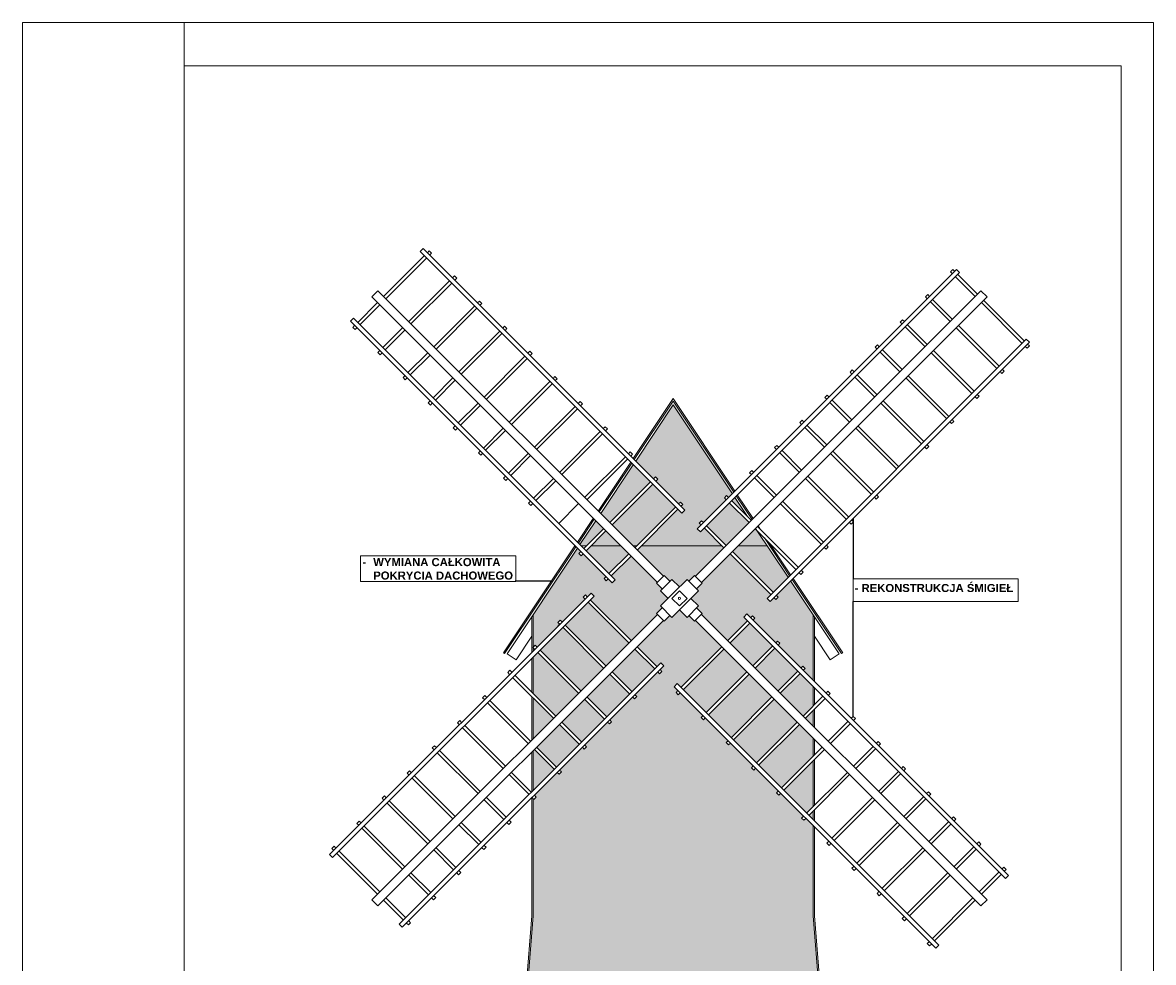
# Model space of a CAD drawing. Header units: millimetres. Extents: x -80660 to 263001, y 590205 to 619905.
# Tile 62 of 64: x 217991 to 238991, y 602447 to 619905. Entities that reach past the tile are written whole.
import ezdxf

# ---------------------------------------------------------------- set-up
doc = ezdxf.new("R2010")
doc.units = ezdxf.units.MM
for name, color, linetype, lineweight in [('l.c. 20', 55, 'Continuous', 20), ('l.c. 5', 8, 'Continuous', 5), ('l.c.9', 3, 'Continuous', 9), ('l.k.k 15', 1, 'Continuous', 15)]:
    doc.layers.add(name, color=color, linetype=linetype, lineweight=lineweight)
doc.styles.add('styl1', font='arial.ttf')
doc.dimstyles.new('stefan', dxfattribs={"dimtxt": 80, "dimasz": 60, "dimexe": 35, "dimexo": 0, "dimgap": 10, "dimtad": 1, "dimdec": 1, "dimlfac": 0.1, "dimtxsty": 'styl1', "dimblk": 'ARCHTICK', "dimcen": 2.5, "dimdle": 25, "dimadec": 0, "dimazin": 0, "dimtfac": 1, "dimtdec": 1, "dimtmove": 0, "dimatfit": 3, "dimfxl": 1, "dimarcsym": 0})

# ---------------------------------------------------------------- blocks, each defined once
blk = doc.blocks.new('_ArchTick')
at = {"color": 0, "const_width": 0.15}
blk.add_lwpolyline([(-0.5, -0.5), (0.5, 0.5)], dxfattribs=at)

msp = doc.modelspace()

# ---------------------------------------------------------------- hatches: boundary and pattern name
at = {"layer": 'l.c. 5'}
h = msp.add_hatch(dxfattribs=at)
h.set_pattern_fill('AR-RSHKE', color=0, scale=0.5, style=0)
h.set_pattern_definition([(0, (70250.2, -46070.67), (323.85, 152.4), [76.2, -63.5, 88.9, -38.1, 114.3, -50.8]), (0, (70326.4, -46064.32), (323.85, 152.4), [63.5, -241.3, 50.8, -76.2]), (0, (70478.8, -46080.2), (323.85, 152.4), [38.1, -393.7]), (90, (70250.2, -46070.67), (-107.95, 152.4), [146.05, -463.55]), (90, (70326.4, -46070.67), (-107.95, 152.4), [142.875, -466.725]), (90, (70389.9, -46070.67), (-107.95, 152.4), [133.35, -476.25]), (90, (70478.8, -46080.2), (-107.95, 152.4), [146.05, -463.55]), (90, (70516.9, -46080.2), (-107.95, 152.4), [146.05, -463.55]), (90, (70631.2, -46070.67), (-107.95, 152.4), [139.7, -469.9])])
h.paths.add_polyline_path([(230071.94, 612802.21), (229377.21, 611760.51), (229708.23, 611429.49), (229743.59, 611464.84), (229786.01, 611422.42), (229750.66, 611387.06), (230174.92, 610962.8), (230210.28, 610998.15), (230252.7, 610955.72), (230217.35, 610920.37), (230288.06, 610849.66), (230231.49, 610793.09), (230160.78, 610863.8), (229482.25, 610185.27), (230980.73, 610185.27), (230648.68, 610517.32), (230577.97, 610446.61), (230521.4, 610503.18), (230592.11, 610573.89), (230556.76, 610609.24), (230599.18, 610651.67), (230634.54, 610616.31), (231058.8, 611040.58), (231023.45, 611075.93), (231065.88, 611118.36), (231101.23, 611083), (231171.59, 611153.36)])
h.paths.add_polyline_path([(229651.66, 611372.92), (229331.95, 611692.63), (228726.53, 610784.85), (228895.06, 610616.31)])
h.paths.add_polyline_path([(230118.35, 610906.23), (229694.09, 611330.49), (228937.48, 610573.89), (229326.1, 610185.27), (229397.4, 610185.27)])
h.paths.add_polyline_path([(228781.92, 610503.18), (228636, 610649.1), (228341.77, 610207.93), (228364.43, 610185.27), (228464.02, 610185.27)])
h.paths.add_polyline_path([(228824.35, 610460.75), (228548.87, 610185.27), (229099.82, 610185.27)])
h.paths.add_polyline_path([(231483.07, 610616.31), (231115.37, 610984.01), (230691.11, 610559.75), (231058.8, 610192.05)])
h.paths.add_polyline_path([(231216.85, 611085.49), (231157.8, 611026.44), (231453.32, 610730.91)])
h.paths.add_polyline_path([(231623.22, 610476.16), (231596.21, 610503.18), (231278.3, 610185.27), (231817.22, 610185.27)])
h.paths.add_polyline_path([(231817.22, 610185.27), (231278.3, 610185.27), (231171.94, 610078.91), (231928.55, 609322.31), (232207.02, 609600.79)])
h.paths.add_polyline_path([(231016.38, 610149.62), (230980.73, 610185.27), (229482.25, 610185.27), (229404.17, 610107.2), (229892.08, 609619.29), (229906.22, 609633.44), (230012.29, 609527.37), (230047.64, 609562.72), (230189.06, 609421.3), (230330.48, 609562.72), (230365.84, 609527.37), (230471.91, 609633.44), (230486.05, 609619.29)])
h.paths.add_polyline_path([(229248.61, 610036.49), (229099.82, 610185.27), (228548.87, 610185.27), (228456.65, 610093.05), (228880.92, 609668.79)])
h.paths.add_polyline_path([(228937.48, 609499.08), (228866.77, 609569.8), (228831.42, 609534.44), (228788.99, 609576.87), (228824.35, 609612.22), (228400.08, 610036.49), (228364.73, 610001.13), (228322.3, 610043.56), (228357.66, 610078.91), (228296.51, 610140.06), (227471.94, 608903.67), (227471.94, 608302.24), (227509.13, 608339.43), (227544.48, 608304.07), (227930.55, 608690.14), (227964.73, 608732.35), (227933.39, 608763.69), (227975.82, 608806.12), (228011.17, 608770.76), (228435.44, 609195.03), (228400.08, 609230.38), (228442.51, 609272.81), (228477.86, 609237.46), (228548.58, 609308.17), (228605.14, 609251.6), (228534.43, 609180.89), (229291.04, 608424.28), (229778.94, 608912.19), (229764.8, 608926.33), (229870.86, 609032.39), (229835.51, 609067.75), (229976.93, 609209.17), (229835.51, 609350.59), (229870.86, 609385.95), (229764.8, 609492.01), (229778.94, 609506.16), (229291.04, 609994.06), (228923.34, 609626.36), (228994.05, 609555.65)])
h.paths.add_polyline_path([(232252.29, 609532.91), (231985.11, 609265.74), (232020.47, 609230.38), (231978.04, 609187.96), (231942.69, 609223.31), (231871.98, 609152.6), (231815.41, 609209.17), (231886.12, 609279.88), (231129.52, 610036.49), (230599.18, 609506.16), (230613.33, 609492.01), (230507.26, 609385.95), (230542.62, 609350.59), (230401.2, 609209.17), (230542.62, 609067.75), (230507.26, 609032.39), (230613.33, 608926.33), (230599.18, 608912.19), (231087.09, 608424.28), (231454.78, 608791.98), (231384.07, 608862.69), (231440.64, 608919.26), (231511.35, 608848.55), (231546.71, 608883.9), (231589.13, 608841.48), (231553.78, 608806.12), (231978.04, 608381.86), (232013.4, 608417.21), (232055.82, 608374.79), (232020.47, 608339.43), (232444.73, 607915.17), (232480.09, 607950.52), (232522.52, 607908.09), (232487.16, 607872.74), (232671.94, 607687.96), (232671.94, 608903.67)])
h.paths.add_polyline_path([(230486.05, 608799.05), (230471.91, 608784.91), (230365.84, 608890.97), (230330.48, 608855.62), (230189.06, 608997.04), (230047.64, 608855.62), (230012.29, 608890.97), (229906.22, 608784.91), (229892.08, 608799.05), (229404.17, 608311.15), (229771.87, 607943.45), (229842.58, 608014.16), (229899.15, 607957.59), (229828.44, 607886.88), (229863.79, 607851.53), (229821.37, 607809.1), (229786.01, 607844.45), (229361.75, 607420.19), (229397.1, 607384.84), (229354.68, 607342.41), (229319.32, 607377.76), (228895.06, 606953.5), (228930.41, 606918.15), (228887.99, 606875.72), (228852.63, 606911.07), (228428.37, 606486.81), (228463.72, 606451.45), (228421.3, 606409.03), (228385.94, 606444.38), (227961.68, 606020.12), (227997.03, 605984.76), (227954.61, 605942.34), (227919.25, 605977.69), (227494.99, 605553.43), (227530.34, 605518.07), (227487.92, 605475.65), (227471.94, 605491.62), (227471.94, 603314.13), (227171.94, 599546.13), (232971.86, 599546.13), (232671.94, 603314.13), (232671.94, 604986.81), (232536.66, 605122.09), (232501.3, 605086.74), (232458.88, 605129.16), (232494.23, 605164.52), (232069.97, 605588.78), (232034.61, 605553.43), (231992.19, 605595.86), (232027.54, 605631.21), (231603.28, 606055.47), (231567.92, 606020.12), (231525.49, 606062.55), (231560.85, 606097.9), (231136.59, 606522.17), (231101.23, 606486.81), (231058.8, 606529.24), (231094.16, 606564.59), (230669.9, 606988.86), (230634.54, 606953.5), (230592.11, 606995.93), (230627.47, 607031.28), (230203.21, 607455.55), (230167.85, 607420.19), (230125.42, 607462.62), (230160.78, 607497.97), (230090.07, 607568.68), (230146.64, 607625.25), (230217.35, 607554.54), (230973.95, 608311.15)])
h.paths.add_polyline_path([(228492.01, 609138.46), (228067.74, 608714.2), (228824.35, 607957.59), (229248.61, 608381.86)])
h.paths.add_polyline_path([(229729.44, 607901.02), (229361.75, 608268.72), (228937.48, 607844.45), (229305.18, 607476.76)], flags=17)
h.paths.add_polyline_path([(228025.32, 608671.77), (227601.05, 608247.51), (228357.66, 607490.9), (228781.92, 607915.17)], flags=17)
h.paths.add_polyline_path([(228895.06, 607802.03), (228470.79, 607377.76), (228838.49, 607010.07), (229262.75, 607434.33)], flags=17)
h.paths.add_polyline_path([(227558.63, 608205.08), (227471.94, 608118.39), (227471.94, 607443.24), (227890.97, 607024.21), (228315.23, 607448.48)], flags=17)
h.paths.add_polyline_path([(228796.06, 606967.64), (228428.37, 607335.34), (228004.1, 606911.07), (228371.8, 606543.38)], flags=17)
h.paths.add_polyline_path([(227471.94, 607358.38), (227471.94, 606605.19), (227848.54, 606981.78)], flags=17)
h.paths.add_polyline_path([(228329.37, 606500.95), (227961.68, 606868.65), (227537.41, 606444.38), (227905.11, 606076.69)], flags=17)
h.paths.add_polyline_path([(227494.99, 606401.96), (227471.94, 606378.91), (227471.94, 605643.52), (227862.68, 606034.26)], flags=17)
h.paths.add_polyline_path([(231921.47, 608325.29), (231497.21, 608749.55), (231129.52, 608381.86), (231553.78, 607957.59)], flags=17)
h.paths.add_polyline_path([(231963.9, 608282.86), (231596.21, 607915.17), (232020.47, 607490.9), (232388.17, 607858.6)], flags=17)
h.paths.add_polyline_path([(232671.94, 607574.82), (232430.59, 607816.17), (232062.9, 607448.48), (232487.16, 607024.21), (232671.94, 607208.99)], flags=17)
h.paths.add_polyline_path([(232671.94, 607124.14), (232529.59, 606981.78), (232671.94, 606839.43)], flags=17)
h.paths.add_polyline_path([(232671.94, 606613.16), (232416.45, 606868.65), (231659.85, 606112.04), (232084.11, 605687.78), (232671.94, 606275.61)], flags=17)
h.paths.add_polyline_path([(232671.94, 606190.76), (232126.54, 605645.35), (232550.8, 605221.09), (232671.94, 605342.23)], flags=17)
h.paths.add_polyline_path([(232671.94, 605257.38), (232593.23, 605178.66), (232671.94, 605099.95)], flags=17)
h.paths.add_polyline_path([(232374.02, 606911.07), (231949.76, 607335.34), (231193.15, 606578.73), (231617.42, 606154.47)], flags=17)
h.paths.add_polyline_path([(231907.33, 607377.76), (231483.07, 607802.03), (230726.46, 607045.42), (231150.73, 606621.16)], flags=17)
h.paths.add_polyline_path([(231016.38, 608268.72), (230259.77, 607512.11), (230684.04, 607087.85), (231440.64, 607844.45)], flags=17)

# ---------------------------------------------------------------- linework, layer by layer
at = {"layer": 'l.c. 20', "color": 0}
for p, q in [((224475.64, 614809.46), (224588.78, 614922.59)), ((229892.08, 609619.29), (224588.78, 614922.59)), ((230486.05, 609619.29), (235789.35, 614922.59)), ((235902.49, 614809.46), (235789.35, 614922.59)), ((229778.94, 609506.16), (224475.64, 614809.46)), ((230599.18, 609506.16), (235902.49, 614809.46)), ((229764.8, 609492.01), (229906.22, 609633.44)), ((229764.8, 609492.01), (229906.22, 609633.44)), ((230012.29, 609527.37), (229906.22, 609633.44)), ((230012.29, 609527.37), (229906.22, 609633.44)), ((230365.84, 609527.37), (230471.91, 609633.44)), ((230365.84, 609527.37), (230471.91, 609633.44)), ((230613.33, 609492.01), (230471.91, 609633.44)), ((229870.86, 609385.95), (229764.8, 609492.01)), ((229870.86, 609385.95), (229764.8, 609492.01)), ((229835.51, 609350.59), (230047.64, 609562.72)), ((229835.51, 609350.59), (230047.64, 609562.72)), ((230189.06, 609421.3), (230047.64, 609562.72)), ((230189.06, 609421.3), (230047.64, 609562.72)), ((230083, 609315.24), (230330.48, 609562.72)), ((230083, 609315.24), (230330.48, 609562.72)), ((230542.62, 609350.59), (230330.48, 609562.72)), ((230542.62, 609350.59), (230330.48, 609562.72)), ((230507.26, 609385.95), (230613.33, 609492.01)), ((230507.26, 609385.95), (230613.33, 609492.01)), ((229976.93, 609209.17), (229835.51, 609350.59)), ((229976.93, 609209.17), (229835.51, 609350.59)), ((229835.51, 609067.75), (230083, 609315.24)), ((229835.51, 609067.75), (230083, 609315.24)), ((230047.64, 609209.17), (230189.06, 609350.59)), ((230047.64, 609209.17), (230189.06, 609350.59)), ((230330.48, 609209.17), (230189.06, 609350.59)), ((230330.48, 609209.17), (230189.06, 609350.59)), ((230295.13, 609103.11), (230542.62, 609350.59)), ((230295.13, 609103.11), (230542.62, 609350.59)), ((229764.8, 608926.33), (229870.86, 609032.39)), ((229764.8, 608926.33), (229870.86, 609032.39)), ((230047.64, 608855.62), (229835.51, 609067.75)), ((230047.64, 608855.62), (229835.51, 609067.75)), ((230189.06, 609067.75), (230047.64, 609209.17)), ((230189.06, 609067.75), (230047.64, 609209.17)), ((230047.64, 608855.62), (230295.13, 609103.11)), ((230047.64, 608855.62), (230295.13, 609103.11)), ((230189.06, 609067.75), (230330.48, 609209.17)), ((230189.06, 609067.75), (230330.48, 609209.17)), ((230330.48, 608855.62), (230542.62, 609067.75)), ((230330.48, 608855.62), (230542.62, 609067.75)), ((230542.62, 609067.75), (230401.2, 609209.17)), ((230542.62, 609067.75), (230401.2, 609209.17)), ((230613.33, 608926.33), (230507.26, 609032.39)), ((230613.33, 608926.33), (230507.26, 609032.39)), ((224475.64, 603608.89), (229778.94, 608912.19)), ((224588.78, 603495.75), (229892.08, 608799.05)), ((229906.22, 608784.91), (229764.8, 608926.33)), ((229906.22, 608784.91), (229764.8, 608926.33)), ((229906.22, 608784.91), (230012.29, 608890.97)), ((229906.22, 608784.91), (230012.29, 608890.97)), ((230330.48, 608855.62), (230189.06, 608997.04)), ((230330.48, 608855.62), (230189.06, 608997.04)), ((230471.91, 608784.91), (230365.84, 608890.97)), ((230471.91, 608784.91), (230365.84, 608890.97)), ((230471.91, 608784.91), (230613.33, 608926.33)), ((230471.91, 608784.91), (230613.33, 608926.33)), ((235789.35, 603495.75), (230486.05, 608799.05)), ((235902.49, 603608.89), (230599.18, 608912.19)), ((227930.55, 608690.14), (227964.73, 608732.35)), ((224588.78, 603495.75), (224475.64, 603608.89)), ((235789.35, 603495.75), (235902.49, 603608.89))]:
    msp.add_line(p, q, dxfattribs=at)
msp.add_circle((230189.06, 609209.17), 20, dxfattribs=at)
msp.add_circle((230189.06, 609209.17), 20, dxfattribs=at)
at = {"layer": 'l.c.9', "color": 0}
for p, q in [((217991.11, 619904.52), (217991.11, 590204.52)), ((217991.11, 619904.52), (238991.11, 619904.52)), ((220991.11, 619904.52), (220991.11, 590204.52)), ((238991.11, 619904.52), (238991.11, 590204.52)), ((220991.11, 619104.52), (238391.11, 619104.52)), ((238391.11, 619104.52), (238391.11, 590804.52)), ((225451.45, 615573.13), (224694.84, 614816.53)), ((225493.87, 615530.71), (224737.27, 614774.1)), ((225430.23, 615707.48), (225373.67, 615650.91)), ((230231.49, 610793.09), (225373.67, 615650.91)), ((230288.06, 610849.66), (225430.23, 615707.48)), ((225543.37, 615665.06), (225508.02, 615629.7)), ((225585.8, 615622.63), (225543.37, 615665.06)), ((225585.8, 615622.63), (225550.44, 615587.27)), ((230521.4, 610503.18), (235336.8, 615318.57)), ((235223.66, 615276.15), (235266.09, 615318.57)), ((235266.09, 615318.57), (235301.45, 615283.22)), ((235336.8, 615318.57), (235393.37, 615262.01)), ((225918.14, 615106.44), (225161.53, 614349.84)), ((226010.06, 615198.37), (225974.71, 615163.01)), ((226052.49, 615155.94), (226010.06, 615198.37)), ((226052.49, 615155.94), (226017.13, 615120.58)), ((230577.97, 610446.61), (235393.37, 615262.01)), ((235223.66, 615276.15), (235259.02, 615240.79)), ((235315.59, 615184.22), (235683.28, 614816.53)), ((235358.01, 615226.65), (235725.71, 614858.95)), ((225960.56, 615064.02), (225203.96, 614307.41)), ((224581.71, 614703.39), (224214.01, 614335.7)), ((226476.75, 614731.68), (226441.4, 614696.32)), ((226519.18, 614689.25), (226476.75, 614731.68)), ((226519.18, 614689.25), (226483.82, 614653.89)), ((234756.97, 614809.46), (234799.4, 614851.88)), ((234756.97, 614809.46), (234792.33, 614774.1)), ((234799.4, 614851.88), (234834.75, 614816.53)), ((234848.9, 614717.53), (235216.59, 614349.84)), ((234891.32, 614759.96), (235259.02, 614392.26)), ((235796.42, 614703.39), (236553.02, 613946.79)), ((235838.85, 614745.82), (236595.45, 613989.21)), ((224624.13, 614660.96), (224256.44, 614293.27)), ((226384.83, 614639.75), (225628.22, 613883.15)), ((226427.25, 614597.32), (225670.65, 613840.72)), ((224136.23, 614413.48), (224079.66, 614356.91)), ((228937.48, 609499.08), (224079.66, 614356.91)), ((224157.44, 614279.13), (224122.09, 614243.77)), ((228994.05, 609555.65), (224136.23, 614413.48)), ((226943.44, 614264.98), (226908.09, 614229.63)), ((226985.87, 614222.56), (226943.44, 614264.98)), ((234290.28, 614342.77), (234332.71, 614385.19)), ((234290.28, 614342.77), (234325.64, 614307.41)), ((234332.71, 614385.19), (234368.06, 614349.84)), ((234382.21, 614250.84), (234749.9, 613883.15)), ((234424.63, 614293.27), (234792.33, 613925.57)), ((235372.16, 614279.13), (236128.76, 613522.52)), ((224164.51, 614201.34), (224122.09, 614243.77)), ((224199.87, 614236.7), (224164.51, 614201.34)), ((225048.4, 614236.7), (224680.7, 613869)), ((225090.82, 614194.27), (224723.13, 613826.58)), ((226851.52, 614173.06), (226094.91, 613416.46)), ((226893.95, 614130.63), (226137.34, 613374.03)), ((226985.87, 614222.56), (226950.51, 614187.2)), ((235329.73, 614236.7), (236086.33, 613480.1)), ((231815.41, 609209.17), (236630.81, 614024.57)), ((231871.98, 609152.6), (236687.37, 613968)), ((233823.59, 613876.08), (233866.02, 613918.5)), ((233823.59, 613876.08), (233858.95, 613840.72)), ((233866.02, 613918.5), (233901.37, 613883.15)), ((236609.59, 613890.22), (236644.95, 613854.86)), ((236630.81, 614024.57), (236687.37, 613968)), ((236644.95, 613854.86), (236687.37, 613897.29)), ((236652.02, 613932.64), (236687.37, 613897.29)), ((224624.13, 613812.44), (224588.78, 613777.08)), ((224631.2, 613734.65), (224588.78, 613777.08)), ((224666.56, 613770.01), (224631.2, 613734.65)), ((225515.09, 613770.01), (225147.39, 613402.31)), ((225557.51, 613727.58), (225189.82, 613359.89)), ((227318.21, 613706.37), (226561.61, 612949.77)), ((227360.64, 613663.94), (226604.03, 612907.34)), ((227410.13, 613798.29), (227374.78, 613762.94)), ((227452.56, 613755.87), (227410.13, 613798.29)), ((227452.56, 613755.87), (227417.2, 613720.51)), ((233915.52, 613784.15), (234283.21, 613416.46)), ((233957.94, 613826.58), (234325.64, 613458.88)), ((234863.04, 613770.01), (235619.64, 613013.41)), ((234905.47, 613812.44), (235662.07, 613055.83)), ((233356.9, 613409.39), (233399.33, 613451.81)), ((233399.33, 613451.81), (233434.68, 613416.46)), ((236142.9, 613423.53), (236178.26, 613388.17)), ((236178.26, 613388.17), (236220.68, 613430.6)), ((236185.33, 613465.95), (236220.68, 613430.6)), ((225090.82, 613345.75), (225055.47, 613310.39)), ((225097.89, 613267.96), (225055.47, 613310.39)), ((225133.25, 613303.32), (225097.89, 613267.96)), ((225981.78, 613303.32), (225614.08, 612935.62)), ((226024.2, 613260.89), (225656.51, 612893.2)), ((227784.9, 613239.68), (227028.3, 612483.08)), ((227876.82, 613331.6), (227841.47, 613296.25)), ((227919.25, 613289.18), (227876.82, 613331.6)), ((227919.25, 613289.18), (227883.89, 613253.82)), ((233356.9, 613409.39), (233392.26, 613374.03)), ((233448.83, 613317.46), (233816.52, 612949.77)), ((233491.25, 613359.89), (233858.95, 612992.19)), ((234396.35, 613303.32), (235152.95, 612546.72)), ((234438.77, 613345.75), (235195.38, 612589.14)), ((227827.33, 613197.25), (227070.72, 612440.65)), ((235718.64, 612999.26), (235753.99, 612963.91)), ((225557.51, 612879.06), (225522.16, 612843.7)), ((225564.58, 612801.27), (225522.16, 612843.7)), ((225599.94, 612836.63), (225564.58, 612801.27)), ((226448.47, 612836.63), (226080.77, 612468.93)), ((226490.89, 612794.2), (226123.2, 612426.51)), ((228343.51, 612864.91), (228308.16, 612829.56)), ((228385.94, 612822.49), (228343.51, 612864.91)), ((228385.94, 612822.49), (228350.59, 612787.13)), ((229330.34, 611807.38), (230071.94, 612919.36)), ((229348.37, 611789.35), (230071.94, 612874.3)), ((229377.21, 611760.51), (230071.94, 612802.21)), ((231218.46, 611200.23), (230071.94, 612919.36)), ((231200.43, 611182.2), (230071.94, 612874.3)), ((231171.59, 611153.36), (230071.94, 612802.21)), ((232890.21, 612942.69), (232932.64, 612985.12)), ((232890.21, 612942.69), (232925.57, 612907.34)), ((232932.64, 612985.12), (232967.99, 612949.77)), ((232982.13, 612850.77), (233349.83, 612483.08)), ((233024.56, 612893.2), (233392.26, 612525.5)), ((233929.66, 612836.63), (234686.26, 612080.02)), ((233972.08, 612879.06), (234728.69, 612122.45)), ((235676.21, 612956.84), (235711.57, 612921.48)), ((235711.57, 612921.48), (235753.99, 612963.91)), ((228251.59, 612772.99), (227494.99, 612016.38)), ((228294.02, 612730.56), (227537.41, 611973.96)), ((226024.2, 612412.36), (225988.85, 612377.01)), ((226031.28, 612334.58), (225988.85, 612377.01)), ((226066.63, 612369.94), (226031.28, 612334.58)), ((226915.16, 612369.94), (226547.46, 612002.24)), ((228810.2, 612398.22), (228774.85, 612362.87)), ((228852.63, 612355.8), (228810.2, 612398.22)), ((232423.52, 612476), (232465.95, 612518.43)), ((232423.52, 612476), (232458.88, 612440.65)), ((232465.95, 612518.43), (232501.3, 612483.08)), ((232515.44, 612384.08), (232883.14, 612016.38)), ((232557.87, 612426.51), (232925.57, 612058.81)), ((233462.97, 612369.94), (234219.57, 611613.33)), ((233505.39, 612412.36), (234262, 611655.76)), ((235209.52, 612490.15), (235244.88, 612454.79)), ((235244.88, 612454.79), (235287.3, 612497.22)), ((235251.95, 612532.57), (235287.3, 612497.22)), ((226957.59, 612327.51), (226589.89, 611959.82)), ((228718.28, 612306.3), (227961.68, 611549.69)), ((228760.71, 612263.87), (228004.1, 611507.27)), ((228852.63, 612355.8), (228817.28, 612320.44)), ((226490.89, 611945.67), (226455.54, 611910.32)), ((231956.83, 612009.31), (231999.26, 612051.74)), ((231956.83, 612009.31), (231992.19, 611973.96)), ((231999.26, 612051.74), (232034.61, 612016.38)), ((232091.18, 611959.82), (232458.88, 611592.12)), ((233038.7, 611945.67), (233795.31, 611189.07)), ((234742.83, 612023.46), (234778.19, 611988.1)), ((234778.19, 611988.1), (234820.61, 612030.53)), ((234785.26, 612065.88), (234820.61, 612030.53)), ((226497.97, 611867.89), (226455.54, 611910.32)), ((226533.32, 611903.25), (226497.97, 611867.89)), ((227381.85, 611903.25), (227014.15, 611535.55)), ((227424.28, 611860.82), (227056.58, 611493.13)), ((229184.97, 611839.61), (228428.37, 611083)), ((229227.4, 611797.18), (228470.79, 611040.58)), ((228679.66, 610831.72), (229285.08, 611739.5)), ((229276.9, 611931.53), (229241.54, 611896.18)), ((229319.32, 611889.11), (229276.9, 611931.53)), ((229319.32, 611889.11), (229283.97, 611853.75)), ((232048.75, 611917.39), (232416.45, 611549.69)), ((232996.28, 611903.25), (233752.88, 611146.64)), ((228697.68, 610813.69), (229303.1, 611721.48)), ((228726.53, 610784.85), (229331.95, 611692.63)), ((231490.14, 611542.62), (231532.57, 611585.05)), ((231490.14, 611542.62), (231525.49, 611507.27)), ((231532.57, 611585.05), (231567.92, 611549.69)), ((226957.59, 611478.98), (226922.23, 611443.63)), ((226964.66, 611401.2), (226922.23, 611443.63)), ((227000.01, 611436.56), (226964.66, 611401.2)), ((227848.54, 611436.56), (227480.84, 611068.86)), ((227890.97, 611394.13), (227523.27, 611026.44)), ((229651.66, 611372.92), (228895.06, 610616.31)), ((229694.09, 611330.49), (228937.48, 610573.89)), ((229743.59, 611464.84), (229708.23, 611429.49)), ((229786.01, 611422.42), (229743.59, 611464.84)), ((229786.01, 611422.42), (229750.66, 611387.06)), ((231582.06, 611450.7), (231949.76, 611083)), ((231624.49, 611493.13), (231992.19, 611125.43)), ((232529.59, 611436.56), (233286.19, 610679.95)), ((232572.01, 611478.98), (233328.62, 610722.38)), ((231023.45, 611075.93), (231065.88, 611118.36)), ((231065.88, 611118.36), (231101.23, 611083)), ((231539.92, 610673.16), (231245.69, 611114.33)), ((231557.94, 610691.19), (231263.72, 611132.36)), ((233851.88, 611132.5), (233887.23, 611097.15)), ((227424.28, 611012.29), (227388.92, 610976.94)), ((227431.35, 610934.51), (227388.92, 610976.94)), ((227466.7, 610969.87), (227431.35, 610934.51)), ((228315.23, 610969.87), (227947.53, 610602.17)), ((230118.35, 610906.23), (229361.75, 610149.62)), ((230210.28, 610998.15), (230174.92, 610962.8)), ((230210.28, 610998.15), (230252.7, 610955.72)), ((230252.7, 610955.72), (230217.35, 610920.37)), ((231023.45, 611075.93), (231058.8, 611040.58)), ((231115.37, 610984.01), (231483.07, 610616.31)), ((231157.8, 611026.44), (231525.49, 610658.74)), ((231453.32, 610730.91), (231216.85, 611085.49)), ((232062.9, 610969.87), (232819.5, 610213.26)), ((232105.32, 611012.29), (232861.93, 610255.69)), ((233809.45, 611090.08), (233844.81, 611054.72)), ((233844.81, 611054.72), (233887.23, 611097.15)), ((228294.9, 610254.8), (228589.13, 610695.97)), ((230160.78, 610863.8), (229404.17, 610107.2)), ((230288.06, 610849.66), (230231.49, 610793.09)), ((228312.93, 610236.78), (228607.15, 610677.94)), ((228341.77, 610207.93), (228636, 610649.1)), ((228781.92, 610503.18), (228414.22, 610135.48)), ((230521.4, 610503.18), (230577.97, 610446.61)), ((230599.18, 610651.67), (230556.76, 610609.24)), ((230556.76, 610609.24), (230592.11, 610573.89)), ((230599.18, 610651.67), (230634.54, 610616.31)), ((230648.68, 610517.32), (231016.38, 610149.62)), ((230691.11, 610559.75), (231058.8, 610192.05)), ((231596.21, 610503.18), (232352.81, 609746.57)), ((232207.02, 609600.79), (231601.6, 610508.57)), ((231638.63, 610545.6), (232395.24, 609789)), ((231687.89, 610496.35), (231648.47, 610555.45)), ((233342.76, 610623.38), (233378.11, 610588.03)), ((233378.11, 610588.03), (233420.54, 610630.46)), ((233385.19, 610665.81), (233420.54, 610630.46)), ((228824.35, 610460.75), (228456.65, 610093.05)), ((232235.87, 609629.63), (231767.57, 610331.81)), ((226921.94, 608196.13), (228249.64, 610186.93)), ((226942.74, 608182.26), (228267.66, 610168.9)), ((226989.89, 608180.87), (228296.51, 610140.06)), ((228357.66, 610078.91), (228322.3, 610043.56)), ((228464.02, 610185.27), (228364.43, 610185.27)), ((229099.82, 610185.27), (228548.87, 610185.27)), ((229397.4, 610185.27), (229326.1, 610185.27)), ((230980.73, 610185.27), (229482.25, 610185.27)), ((231171.94, 610078.91), (231928.55, 609322.31)), ((231817.22, 610185.27), (231278.3, 610185.27)), ((232253.89, 609647.66), (231857.79, 610241.6)), ((232876.07, 610156.69), (232911.42, 610121.34)), ((232911.42, 610121.34), (232953.85, 610163.77)), ((232918.5, 610199.12), (232953.85, 610163.77)), ((228364.73, 610001.13), (228322.3, 610043.56)), ((228400.08, 610036.49), (228364.73, 610001.13)), ((229248.61, 610036.49), (228880.92, 609668.79)), ((229291.04, 609994.06), (228923.34, 609626.36)), ((231129.52, 610036.49), (231886.12, 609279.88)), ((230471.91, 609633.44), (230613.33, 609492.01)), ((232409.38, 609690), (232444.73, 609654.65)), ((232444.73, 609654.65), (232487.16, 609697.07)), ((232451.8, 609732.43), (232487.16, 609697.07)), ((228824.35, 609612.22), (228788.99, 609576.87)), ((228788.99, 609576.87), (228831.42, 609534.44)), ((228866.77, 609569.8), (228831.42, 609534.44)), ((228994.05, 609555.65), (228937.48, 609499.08)), ((233153.99, 608180.87), (232252.29, 609532.91)), ((233201.14, 608182.26), (232281.13, 609561.76)), ((233221.94, 608196.13), (232299.16, 609579.78)), ((223690.75, 604450.34), (228548.58, 609308.17)), ((223747.32, 604393.77), (228605.14, 609251.6)), ((228400.08, 609230.38), (228442.51, 609272.81)), ((228435.44, 609195.03), (228400.08, 609230.38)), ((228477.86, 609237.46), (228442.51, 609272.81)), ((228605.14, 609251.6), (228548.58, 609308.17)), ((231942.69, 609223.31), (231978.04, 609187.96)), ((232020.47, 609230.38), (231978.04, 609187.96)), ((231985.11, 609265.74), (232020.47, 609230.38)), ((229248.61, 608381.86), (228492.01, 609138.46)), ((229291.04, 608424.28), (228534.43, 609180.89)), ((231815.41, 609209.17), (231871.98, 609152.6)), ((227446.94, 608206.53), (227446.94, 608866.19)), ((227471.94, 608231.53), (227471.94, 608903.67)), ((227975.82, 608806.12), (227933.39, 608763.69)), ((228011.17, 608770.76), (227975.82, 608806.12)), ((231087.09, 608424.28), (231454.78, 608791.98)), ((231384.07, 608862.69), (231440.64, 608919.26)), ((236241.9, 604004.87), (231384.07, 608862.69)), ((236298.47, 604061.43), (231440.64, 608919.26)), ((231511.35, 608848.55), (231546.71, 608883.9)), ((231546.71, 608883.9), (231589.13, 608841.48)), ((231553.78, 608806.12), (231589.13, 608841.48)), ((232671.94, 607687.96), (232671.94, 608903.67)), ((232696.94, 608866.19), (232696.94, 607662.96)), ((227968.75, 608728.34), (227933.39, 608763.69)), ((228781.92, 607915.17), (228025.32, 608671.77)), ((228824.35, 607957.59), (228067.74, 608714.2)), ((231129.52, 608381.86), (231497.21, 608749.55)), ((227156.28, 608069.9), (227446.94, 608505.73)), ((231978.04, 608381.86), (232013.4, 608417.21)), ((232013.4, 608417.21), (232055.82, 608374.79)), ((232020.47, 608339.43), (232055.82, 608374.79)), ((232987.6, 608069.9), (232696.94, 608505.73)), ((232696.94, 607662.96), (232696.94, 608444.01)), ((226921.94, 608196.13), (226942.74, 608182.26)), ((226989.89, 608180.87), (227156.28, 608069.9)), ((227466.7, 608297), (227509.13, 608339.43)), ((227502.06, 608261.65), (227466.7, 608297)), ((227544.48, 608304.07), (227509.13, 608339.43)), ((228315.23, 607448.48), (227558.63, 608205.08)), ((228357.66, 607490.9), (227601.05, 608247.51)), ((229729.44, 607901.02), (229361.75, 608268.72)), ((229771.87, 607943.45), (229404.17, 608311.15)), ((230217.35, 607554.54), (230973.95, 608311.15)), ((230259.77, 607512.11), (231016.38, 608268.72)), ((231553.78, 607957.59), (231921.47, 608325.29)), ((231553.78, 607957.59), (231921.47, 608325.29)), ((231596.21, 607915.17), (231963.9, 608282.86)), ((233153.99, 608180.87), (232987.6, 608069.9)), ((233221.94, 608196.13), (233201.14, 608182.26)), ((224984.76, 603156.34), (229842.58, 608014.16)), ((225041.33, 603099.77), (229899.15, 607957.59)), ((227446.94, 607468.24), (227446.94, 608093.39)), ((227471.94, 607443.24), (227471.94, 608118.39)), ((229899.15, 607957.59), (229842.58, 608014.16)), ((232444.73, 607915.17), (232480.09, 607950.52)), ((232522.52, 607908.09), (232480.09, 607950.52)), ((227000.01, 607830.31), (227042.44, 607872.74)), ((227035.37, 607794.96), (227000.01, 607830.31)), ((227077.79, 607837.38), (227042.44, 607872.74)), ((227890.97, 607024.21), (227134.36, 607780.82)), ((229262.75, 607434.33), (228895.06, 607802.03)), ((229305.18, 607476.76), (228937.48, 607844.45)), ((229821.37, 607809.1), (229786.01, 607844.45)), ((229821.37, 607809.1), (229863.79, 607851.53)), ((229863.79, 607851.53), (229828.44, 607886.88)), ((230684.04, 607087.85), (231440.64, 607844.45)), ((230726.46, 607045.42), (231483.07, 607802.03)), ((232020.47, 607490.9), (232388.17, 607858.6)), ((232062.9, 607448.48), (232430.59, 607816.17)), ((232419.06, 607804.64), (232430.59, 607816.17)), ((232487.16, 607872.74), (232522.52, 607908.09)), ((227848.54, 606981.78), (227091.94, 607738.39)), ((230090.07, 607568.68), (230146.64, 607625.25)), ((234947.89, 602710.86), (230090.07, 607568.68)), ((235004.46, 602767.43), (230146.64, 607625.25)), ((232671.94, 607208.99), (232671.94, 607574.82)), ((232696.94, 607549.82), (232696.94, 607233.99)), ((232696.94, 607233.99), (232696.94, 607549.82)), ((226533.32, 607363.62), (226575.75, 607406.05)), ((226568.68, 607328.27), (226533.32, 607363.62)), ((226611.1, 607370.69), (226575.75, 607406.05)), ((227446.94, 606580.19), (227446.94, 607383.38)), ((227471.94, 606605.19), (227471.94, 607358.38)), ((228796.06, 606967.64), (228428.37, 607335.34)), ((228838.49, 607010.07), (228470.79, 607377.76)), ((229354.68, 607342.41), (229319.32, 607377.76)), ((229354.68, 607342.41), (229397.1, 607384.84)), ((229397.1, 607384.84), (229361.75, 607420.19)), ((230125.42, 607462.62), (230160.78, 607497.97)), ((230125.42, 607462.62), (230167.85, 607420.19)), ((230167.85, 607420.19), (230203.21, 607455.55)), ((231150.73, 606621.16), (231907.33, 607377.76)), ((231193.15, 606578.73), (231949.76, 607335.34)), ((232487.16, 607024.21), (232854.86, 607391.91)), ((232529.59, 606981.78), (232897.28, 607349.48)), ((232911.42, 607448.48), (232946.78, 607483.83)), ((232989.21, 607441.4), (232946.78, 607483.83)), ((232953.85, 607406.05), (232989.21, 607441.4)), ((227381.85, 606515.09), (226625.24, 607271.7)), ((227424.28, 606557.52), (226667.67, 607314.12)), ((232671.94, 606839.43), (232671.94, 607124.14)), ((232696.94, 607149.14), (232696.94, 606814.43)), ((232696.94, 606814.43), (232696.94, 607149.14)), ((226066.63, 606896.93), (226109.06, 606939.36)), ((226144.41, 606904), (226109.06, 606939.36)), ((228371.8, 606543.38), (228004.1, 606911.07)), ((228371.8, 606543.38), (228004.1, 606911.07)), ((228887.99, 606875.72), (228852.63, 606911.07)), ((228887.99, 606875.72), (228930.41, 606918.15)), ((228930.41, 606918.15), (228895.06, 606953.5)), ((230592.11, 606995.93), (230627.47, 607031.28)), ((230592.11, 606995.93), (230634.54, 606953.5)), ((230634.54, 606953.5), (230669.9, 606988.86)), ((231617.42, 606154.47), (232374.02, 606911.07)), ((232953.85, 606557.52), (233321.55, 606925.22)), ((233378.11, 606981.78), (233413.47, 607017.14)), ((233455.9, 606974.71), (233413.47, 607017.14)), ((233420.54, 606939.36), (233455.9, 606974.71)), ((226101.99, 606861.58), (226066.63, 606896.93)), ((226915.16, 606048.4), (226158.55, 606805.01)), ((226957.59, 606090.83), (226200.98, 606847.43)), ((228329.37, 606500.95), (227961.68, 606868.65)), ((231659.85, 606112.04), (232416.45, 606868.65)), ((232996.28, 606515.09), (233363.97, 606882.79)), ((228463.72, 606451.45), (228428.37, 606486.81)), ((231058.8, 606529.24), (231094.16, 606564.59)), ((231058.8, 606529.24), (231101.23, 606486.81)), ((231101.23, 606486.81), (231136.59, 606522.17)), ((232671.94, 606275.61), (232671.94, 606613.16)), ((232696.94, 606588.16), (232696.94, 606300.61)), ((232696.94, 606300.61), (232696.94, 606588.16)), ((233844.81, 606515.09), (233880.16, 606550.45)), ((233922.59, 606508.02), (233880.16, 606550.45)), ((233887.23, 606472.67), (233922.59, 606508.02)), ((225599.94, 606430.24), (225642.37, 606472.67)), ((225635.3, 606394.89), (225599.94, 606430.24)), ((225677.72, 606437.31), (225642.37, 606472.67)), ((226448.47, 605581.71), (225691.86, 606338.32)), ((226490.89, 605624.14), (225734.29, 606380.74)), ((227446.94, 605618.52), (227446.94, 606353.91)), ((227471.94, 605643.52), (227471.94, 606378.91)), ((227862.68, 606034.26), (227494.99, 606401.96)), ((227905.11, 606076.69), (227537.41, 606444.38)), ((228421.3, 606409.03), (228385.94, 606444.38)), ((228421.3, 606409.03), (228463.72, 606451.45)), ((232084.11, 605687.78), (232840.71, 606444.38)), ((232126.54, 605645.35), (232883.14, 606401.96)), ((233420.54, 606090.83), (233788.24, 606458.53)), ((233462.97, 606048.4), (233830.66, 606416.1)), ((231525.49, 606062.55), (231560.85, 606097.9)), ((231525.49, 606062.55), (231567.92, 606020.12)), ((232671.94, 605342.23), (232671.94, 606190.76)), ((232696.94, 606215.76), (232696.94, 606025.54)), ((232696.94, 605367.23), (232696.94, 606215.76)), ((234311.5, 606048.4), (234346.85, 606083.76)), ((234389.28, 606041.33), (234346.85, 606083.76)), ((225133.25, 605963.55), (225175.68, 606005.98)), ((225168.6, 605928.2), (225133.25, 605963.55)), ((225211.03, 605970.62), (225175.68, 606005.98)), ((225981.78, 605115.02), (225225.17, 605871.63)), ((226024.2, 605157.45), (225267.6, 605914.05)), ((227395.99, 605567.57), (227028.3, 605935.27)), ((227438.42, 605610), (227070.72, 605977.69)), ((227954.61, 605942.34), (227919.25, 605977.69)), ((227954.61, 605942.34), (227997.03, 605984.76)), ((227954.61, 605942.34), (227959.06, 605946.8)), ((227997.03, 605984.76), (227961.68, 606020.12)), ((231567.92, 606020.12), (231603.28, 606055.47)), ((232550.8, 605221.09), (233307.4, 605977.69)), ((232593.23, 605178.66), (233349.83, 605935.27)), ((233887.23, 605624.14), (234254.93, 605991.84)), ((233929.66, 605581.71), (234297.35, 605949.41)), ((234353.92, 606005.98), (234389.28, 606041.33)), ((224666.56, 605496.86), (224708.99, 605539.29)), ((224701.91, 605461.51), (224666.56, 605496.86)), ((224744.34, 605503.93), (224708.99, 605539.29)), ((225557.51, 604690.76), (224800.91, 605447.36)), ((226929.3, 605100.88), (226561.61, 605468.58)), ((226971.73, 605143.31), (226604.03, 605511)), ((227446.94, 603314.13), (227446.94, 605505.38)), ((227487.92, 605475.65), (227452.56, 605511)), ((227471.94, 603314.13), (227471.94, 605491.62)), ((227487.92, 605475.65), (227530.34, 605518.07)), ((227487.92, 605475.65), (227530.34, 605518.07)), ((227530.34, 605518.07), (227494.99, 605553.43)), ((231992.19, 605595.86), (232027.54, 605631.21)), ((231992.19, 605595.86), (232034.61, 605553.43)), ((232034.61, 605553.43), (232069.97, 605588.78)), ((233017.49, 604754.4), (233774.09, 605511)), ((233059.92, 604711.97), (233816.52, 605468.58)), ((234353.92, 605157.45), (234721.62, 605525.14)), ((234396.35, 605115.02), (234764.04, 605482.72)), ((234778.19, 605581.71), (234813.54, 605617.07)), ((234855.97, 605574.64), (234813.54, 605617.07)), ((234820.61, 605539.29), (234855.97, 605574.64)), ((225515.09, 604648.33), (224758.48, 605404.94)), ((232671.94, 605099.95), (232671.94, 605257.38)), ((232696.94, 605074.95), (232696.94, 605282.38)), ((224199.87, 605030.17), (224242.29, 605072.6)), ((224235.22, 604994.81), (224199.87, 605030.17)), ((224277.65, 605037.24), (224242.29, 605072.6)), ((226505.04, 604676.62), (226137.34, 605044.31)), ((227021.22, 605008.96), (226985.87, 605044.31)), ((227021.22, 605008.96), (227063.65, 605051.38)), ((227063.65, 605051.38), (227028.3, 605086.74)), ((232458.88, 605129.16), (232494.23, 605164.52)), ((232501.3, 605086.74), (232458.88, 605129.16)), ((232501.3, 605086.74), (232536.66, 605122.09)), ((233484.18, 604287.71), (234240.78, 605044.31)), ((234820.61, 604690.76), (235188.31, 605058.45)), ((234863.04, 604648.33), (235230.73, 605016.03)), ((235244.88, 605115.02), (235280.23, 605150.38)), ((235322.66, 605107.95), (235280.23, 605150.38)), ((235287.3, 605072.6), (235322.66, 605107.95)), ((225048.4, 604181.64), (224291.79, 604938.25)), ((225090.82, 604224.07), (224334.22, 604980.67)), ((226462.61, 604634.19), (226094.91, 605001.89)), ((232671.94, 603314.13), (232671.94, 604986.81)), ((232696.94, 603295.04), (232696.94, 604961.81)), ((233526.61, 604245.28), (234283.21, 605001.89)), ((223733.18, 604563.48), (223775.6, 604605.91)), ((223810.96, 604570.55), (223775.6, 604605.91)), ((226596.96, 604584.69), (226561.61, 604620.05)), ((232925.57, 604662.47), (232960.92, 604697.83)), ((232967.99, 604620.05), (232925.57, 604662.47)), ((232967.99, 604620.05), (233003.35, 604655.4)), ((235287.3, 604224.07), (235655, 604591.76)), ((235711.57, 604648.33), (235746.92, 604683.69)), ((235789.35, 604641.26), (235746.92, 604683.69)), ((235753.99, 604605.91), (235789.35, 604641.26)), ((223747.32, 604393.77), (223690.75, 604450.34)), ((223768.53, 604528.12), (223733.18, 604563.48)), ((224581.71, 603714.95), (223825.1, 604471.56)), ((224624.13, 603757.38), (223867.53, 604513.98)), ((225995.92, 604167.5), (225628.22, 604535.2)), ((226038.35, 604209.93), (225670.65, 604577.62)), ((226554.53, 604542.27), (226519.18, 604577.62)), ((226554.53, 604542.27), (226596.96, 604584.69)), ((233950.87, 603821.02), (234707.48, 604577.62)), ((233993.3, 603778.59), (234749.9, 604535.2)), ((235329.73, 604181.64), (235697.42, 604549.34)), ((233392.26, 604195.78), (233427.61, 604231.14)), ((233434.68, 604153.36), (233392.26, 604195.78)), ((233434.68, 604153.36), (233470.04, 604188.71)), ((236178.26, 604181.64), (236213.61, 604217)), ((236256.04, 604174.57), (236213.61, 604217)), ((236220.68, 604139.22), (236256.04, 604174.57)), ((225529.23, 603700.81), (225161.53, 604068.5)), ((225571.66, 603743.24), (225203.96, 604110.93)), ((226087.84, 604075.58), (226052.49, 604110.93)), ((226087.84, 604075.58), (226130.27, 604118)), ((226130.27, 604118), (226094.91, 604153.36)), ((234417.56, 603354.33), (235174.17, 604110.93)), ((234459.99, 603311.9), (235216.59, 604068.5)), ((235753.99, 603757.38), (236121.69, 604125.07)), ((235796.42, 603714.95), (236164.12, 604082.65)), ((236241.9, 604004.87), (236298.47, 604061.43)), ((233858.95, 603729.09), (233894.3, 603764.45)), ((225062.54, 603234.12), (224694.84, 603601.81)), ((225104.97, 603276.55), (224737.27, 603644.24)), ((225621.15, 603608.89), (225585.8, 603644.24)), ((225621.15, 603608.89), (225663.58, 603651.31)), ((225663.58, 603651.31), (225628.22, 603686.67)), ((233901.37, 603686.67), (233858.95, 603729.09)), ((233901.37, 603686.67), (233936.73, 603722.02)), ((234884.25, 602887.64), (235640.86, 603644.24)), ((234926.68, 602845.21), (235683.28, 603601.81)), ((225041.33, 603099.77), (224984.76, 603156.34)), ((225154.46, 603142.19), (225119.11, 603177.55)), ((225154.46, 603142.19), (225196.89, 603184.62)), ((225196.89, 603184.62), (225161.53, 603219.98)), ((227446.94, 603314.13), (227146.94, 599546.13)), ((227471.94, 603314.13), (227171.94, 599546.13)), ((232671.94, 603314.13), (232971.86, 599546.13)), ((232696.94, 603314.13), (232996.94, 599546.13)), ((234325.64, 603262.4), (234360.99, 603297.76)), ((234368.06, 603219.98), (234325.64, 603262.4)), ((234368.06, 603219.98), (234403.42, 603255.33)), ((234792.33, 602795.71), (234827.68, 602831.07)), ((234834.75, 602753.29), (234792.33, 602795.71)), ((234834.75, 602753.29), (234870.11, 602788.64)), ((234947.89, 602710.86), (235004.46, 602767.43))]:
    msp.add_line(p, q, dxfattribs=at)
for points in [[(224264.3, 610000.58), (227151.96, 610000.58), (227151.96, 609524.4), (224264.3, 609524.4)], [(233413.47, 609148.54), (236482.21, 609148.54), (236482.21, 609573.92), (233413.47, 609573.92)]]:
    msp.add_lwpolyline(points, close=True, dxfattribs=at)

# ---------------------------------------------------------------- texts
at = {"layer": 'l.k.k 15', "color": 1, "char_height": 150, "width": 8643.5556, "attachment_point": 1}
for s, insert in [('\\pxi-4,l5.333333,t2.666667;{\\fArial|b1|i0|c238|p34;-^IWYMIANA CAŁKOWITA \\P^IPOKRYCIA DACHOWEGO}', (224103.08, 609958.13)), ('{\\fArial|b1|i0|c238|p34;- REKONSTRUKCJA ŚMIGIEŁ}', (233443.03, 609476.9))]:
    msp.add_mtext(s, dxfattribs=dict(at, insert=insert))

# ---------------------------------------------------------------- leaders
at = {"layer": 'l.c.9', "color": 1}
msp.add_leader([(233413.47, 607017.14), (233413.47, 609148.54)], dimstyle='stefan', override={"dimgap": 10, "dimtad": 0}, dxfattribs=at)
at = {"layer": 'l.k.k 15', "color": 1}
for points in [[(233413.47, 610694.1), (233413.47, 609573.92)], [(227824.23, 609527.72), (227137.75, 609527.72)]]:
    msp.add_leader(points, dimstyle='stefan', override={"dimgap": 10, "dimtad": 0}, dxfattribs=at)

doc.saveas('drawing.dxf')
